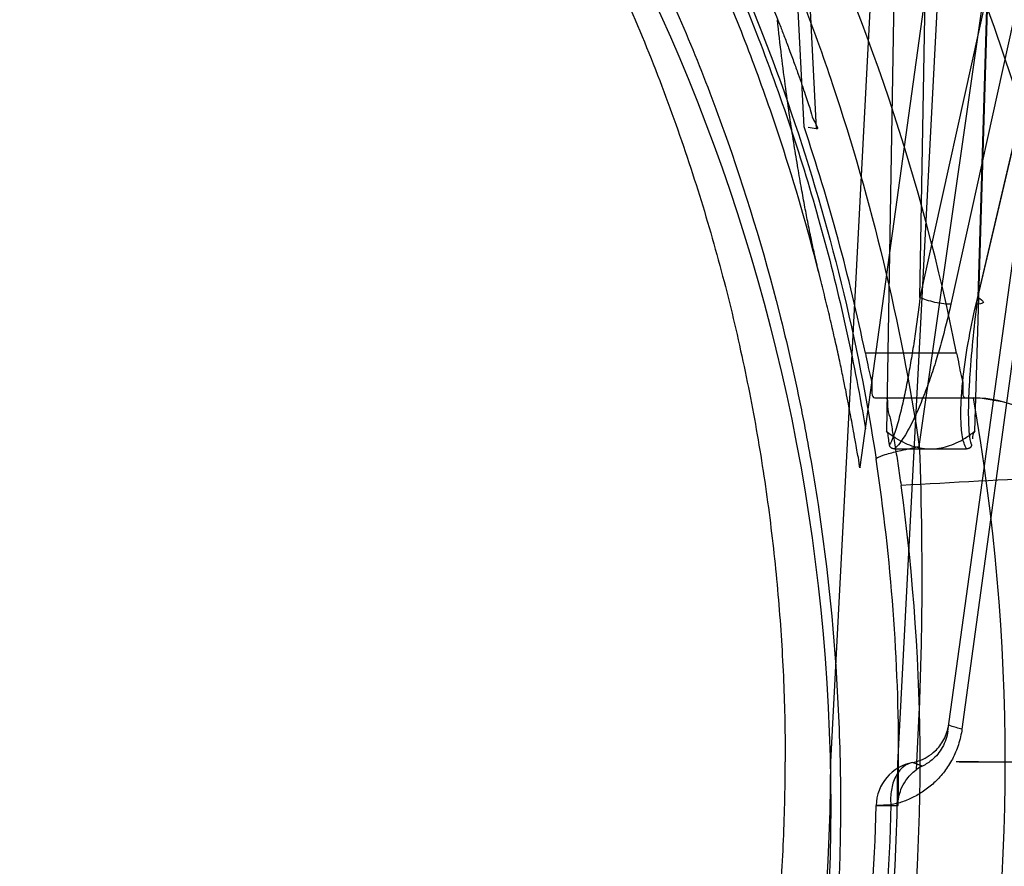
# Model space of a CAD drawing. Header units: millimetres. Extents: x 0 to 297, y 0 to 210.
# Tile 175 of 256: x 56.574 to 56.728, y 159.595 to 159.728. Entities that reach past the tile are written whole.
import ezdxf

# ---------------------------------------------------------------- set-up
doc = ezdxf.new("R2010")
doc.units = ezdxf.units.MM
doc.header["$LTSCALE"] = 16.335
doc.layers.get('0').update_dxf_attribs({"linetype": 'CONTINUOUS'})
for name, color, linetype in [('AXES_REF', 7, 'CONTINUOUS'), ('INTFCLR_1', 7, 'CONTINUOUS'), ('INTFCLR_144815', 7, 'CONTINUOUS')]:
    doc.layers.add(name, color=color, linetype=linetype)

msp = doc.modelspace()

# ---------------------------------------------------------------- linework, layer by layer
at = {"color": 7, "linetype": 'Continuous'}
for radius in [6.787079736, 6.7865, 6.743039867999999]:
    msp.add_circle((57.4637306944, 154.7114647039), radius, dxfattribs=at)
msp.add_arc((57.4637306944, 154.7114647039), 6.72, 278.2771290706, 261.7228709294, dxfattribs=at)
at = {"layer": 'AXES_REF', "color": 9, "linetype": 'Continuous'}
msp.add_circle((57.4637306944, 154.7114647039), 6.191158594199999, dxfattribs=at)
at = {"layer": 'INTFCLR_1', "color": 9, "linetype": 'Continuous'}
msp.add_circle((56.3995349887, 159.6044647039), 0.301, dxfattribs=at)
msp.add_open_spline([(56.268913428, 159.8825744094), (56.2711691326, 159.8836726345), (56.275724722, 159.8858203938), (56.28496613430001, 159.8898961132), (56.3015016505, 159.8964507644), (56.3210392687, 159.9025131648), (56.3385525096, 159.9064965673), (56.34747091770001, 159.9081617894), (56.3526231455, 159.9090191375), (56.3655236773, 159.9109913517), (56.3876191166, 159.9130421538), (56.41372674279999, 159.9127129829), (56.4306051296, 159.9111657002), (56.438397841, 159.9101915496), (56.4435870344, 159.9094730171), (56.4576355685, 159.9072438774), (56.4801717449, 159.9021481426), (56.5019839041, 159.8947930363), (56.51488701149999, 159.8895081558), (56.519528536, 159.8875033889), (56.5263984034, 159.8844325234), (56.5408518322, 159.8774211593), (56.5620262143, 159.8651419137), (56.5817524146, 159.8509934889), (56.5937815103, 159.8409913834), (56.5991776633, 159.8362274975), (56.6027311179, 159.8330147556), (56.6122490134, 159.82409838), (56.626880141, 159.8086951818), (56.6443741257, 159.7864970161), (56.6572094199, 159.7667263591), (56.6652574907, 159.7522365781), (56.6696135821, 159.7437097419), (56.6759122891, 159.7306373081), (56.6843002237, 159.7102580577), (56.6915069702, 159.6866261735), (56.69512110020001, 159.6707686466), (56.6965942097, 159.6632535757), (56.6975268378, 159.6581626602), (56.6998474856, 159.6440124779), (56.70168327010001, 159.6257197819), (56.7021367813, 159.6072900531), (56.70201045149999, 159.597965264), (56.70183449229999, 159.59260188), (56.7012274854, 159.5793143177), (56.6994569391, 159.5621629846), (56.6961689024, 159.5439745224), (56.6941983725, 159.5350157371), (56.69297899, 159.5299299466), (56.6910717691, 159.5223930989), (56.68789505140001, 159.5112989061), (56.68139541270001, 159.4921982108), (56.6736164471, 159.4738105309), (56.6657408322, 159.4583829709), (56.6609675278, 159.4498024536), (56.6535934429, 159.4372566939), (56.6415166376, 159.4192214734), (56.6232694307, 159.3968286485), (56.6080713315, 159.3813967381), (56.5973164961, 159.3717001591), (56.5899455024, 159.3653675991), (56.5766095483, 159.354719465), (56.5563105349, 159.340790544), (56.5390023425, 159.3312626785), (56.5300595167, 159.3269042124)], degree=3, knots=[0, 0, 0, 0, 0.0078493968, 0.0157556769, 0.0315973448, 0.06348082, 0.0796255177, 0.0877696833, 0.09186257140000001, 0.09596636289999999, 0.128600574, 0.1611442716, 0.177500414, 0.1816059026, 0.1857145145, 0.1938901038, 0.2261064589, 0.2578609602, 0.2657731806, 0.2697286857, 0.2736790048, 0.2893160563, 0.3199691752, 0.350131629, 0.3651446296, 0.3688979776, 0.3726519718, 0.3801321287, 0.4097003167, 0.4390100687, 0.4684423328, 0.4833358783, 0.4908515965, 0.498396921, 0.52873346, 0.5596898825, 0.5755734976, 0.5795998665, 0.5836492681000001, 0.5917658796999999, 0.6244614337, 0.6410489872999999, 0.6494251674, 0.6536350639, 0.6578378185, 0.6910418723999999, 0.7074624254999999, 0.7156483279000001, 0.7197377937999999, 0.7238248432, 0.7399718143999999, 0.7558251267, 0.7869322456, 0.802323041, 0.8100025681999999, 0.8176490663, 0.8478512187, 0.8777971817, 0.9079026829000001, 0.9155006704, 0.9231007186, 0.93830313, 0.9688745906, 1, 1, 1, 1], dxfattribs=at)
at = {"layer": 'INTFCLR_144815', "color": 9, "linetype": 'Continuous'}
for p, q in [((56.7144083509, 159.660842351), (56.8413496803, 160.5483959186)), ((56.7188759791, 159.6162597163), (56.7825135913, 160.0774146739)), ((56.7834072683, 159.973071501), (56.7193407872, 159.6831127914)), ((56.7233021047, 159.6831127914), (56.7910698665, 159.973071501)), ((56.7781075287, 159.9719952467), (56.71451664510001, 159.6841890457)), ((56.7235972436, 159.6841890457), (56.7908619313, 159.9719952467)), ((56.71455866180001, 159.9687090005), (56.7092592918, 159.6632201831)), ((56.714516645, 159.6841890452), (56.7194379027, 159.9686173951)), ((56.7230861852, 159.6632201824), (56.7322588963, 159.9687090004)), ((56.7321491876, 159.968617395), (56.7235972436, 159.6841890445)), ((56.7682786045, 159.9626659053), (56.72109292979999, 159.6165900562)), ((56.7051534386, 159.6575858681), (56.74708755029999, 159.9614647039)), ((56.6967357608, 159.7406202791), (56.6982746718, 159.7105744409)), ((56.7202537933, 159.6754795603), (56.7059649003, 159.6754795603)), ((56.7074684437, 159.6684795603), (56.7239536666, 159.6684795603)), ((56.7149255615, 159.6107900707), (56.7133648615, 159.6113459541)), ((56.7099515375, 159.6047090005), (56.7076513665, 159.6046201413)), ((56.7076513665, 159.6046201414), (56.7110914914, 159.6046184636))]:
    msp.add_line(p, q, dxfattribs=at)
at = {"layer": 'INTFCLR_144815', "color": 6, "linetype": 'Continuous'}
for p, q in [((56.7110348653, 159.6111873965), (56.7367292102, 160.1014647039)), ((56.7005349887, 159.6114647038), (56.72402082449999, 160.0596011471)), ((56.6963669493, 159.7109030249), (56.6941946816, 159.7533594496)), ((56.698273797, 159.7105744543), (56.6970018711, 159.7107937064)), ((56.7239536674, 159.6684795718), (56.7277242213, 159.6678423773)), ((56.710546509, 159.6604647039), (56.7217990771, 159.6604647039)), ((56.7236658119, 159.6114647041), (56.7201663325, 159.6114647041)), ((56.7206550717, 159.6114647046), (56.7241545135, 159.6114647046)), ((56.7236658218, 159.6114647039), (56.7422032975, 159.6114647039))]:
    msp.add_line(p, q, dxfattribs=at)
for points in [[(56.71054646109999, 159.660464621), (56.7105035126, 159.6604653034), (56.71046200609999, 159.6604673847), (56.7104219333, 159.6604708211), (56.7103832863, 159.660475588), (56.71034604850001, 159.6604816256), (56.7103101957, 159.6604888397), (56.7102757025, 159.6604971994), (56.7102425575, 159.6605066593), (56.7102107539, 159.660517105), (56.7101802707, 159.6605285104), (56.710151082, 159.6605408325), (56.7101231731, 159.6605539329), (56.71009651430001, 159.6605677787), (56.710071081, 159.6605823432), (56.71004686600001, 159.6605974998), (56.71002382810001, 159.6606132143), (56.7100019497, 159.6606294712), (56.709981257, 159.6606461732), (56.7099617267, 159.6606633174), (56.7099433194, 159.6606808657), (56.7099260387, 159.6606986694), (56.7099098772, 159.6607167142), (56.7098947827, 159.6607349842), (56.7098806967, 159.6607533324), (56.7098676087, 159.6607717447), (56.70985548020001, 159.6607902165), (56.70984422, 159.6608086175), (56.70983381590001, 159.6608269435), (56.709824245, 159.6608451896), (56.7098154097, 159.6608632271), (56.709807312, 159.6608810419), (56.70979992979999, 159.6608986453), (56.7097931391, 159.6609159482), (56.7097869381, 159.6609329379), (56.7097813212, 159.6609496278), (56.709776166, 159.6609659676), (56.7097714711, 159.6609819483), (56.7097672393, 159.660997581), (56.7097633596, 159.6610128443), (56.7097598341, 159.6610277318), (56.7097566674, 159.6610422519), (56.709753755, 159.6610564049), (56.70975107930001, 159.6610701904), (56.7097486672, 159.6610836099), (56.709746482, 159.6610966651), (56.70974451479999, 159.6611093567), (56.7097427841, 159.6611216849), (56.7097412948, 159.6611336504)], [(56.7225982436, 159.6610927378), (56.7225971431, 159.6610861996), (56.7225959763, 159.6610794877), (56.7225947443, 159.6610726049), (56.7225934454, 159.6610655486), (56.722592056, 159.6610583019), (56.72259057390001, 159.6610508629), (56.722589, 159.6610432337), (56.7225873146, 159.661035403), (56.7225855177, 159.6610273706), (56.7225836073, 159.6610191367), (56.7225815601, 159.6610106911), (56.72257937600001, 159.661002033), (56.7225770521, 159.6609931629), (56.7225745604, 159.6609840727), (56.7225718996, 159.6609747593), (56.7225690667, 159.6609652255), (56.7225660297, 159.6609554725), (56.72256278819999, 159.6609455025), (56.7225593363, 159.6609353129), (56.7225556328, 159.6609248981), (56.7225516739, 159.6609142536), (56.7225474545, 159.6609033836), (56.7225429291, 159.6608922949), (56.7225380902, 159.6608809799), (56.722532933, 159.6608694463), (56.7225274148, 159.6608577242), (56.7225215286, 159.6608458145), (56.7225152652, 159.6608337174), (56.7225085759, 159.6608214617), (56.7225014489, 159.6608090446), (56.7224938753, 159.6607964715), (56.7224858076, 159.6607837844), (56.7224772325, 159.6607709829), (56.72246813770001, 159.6607580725), (56.72245847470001, 159.6607451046), (56.7224482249, 159.6607320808), (56.7224373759, 159.660719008), (56.7224258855, 159.6607059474), (56.7224137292, 159.6606929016), (56.7224008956, 159.6606798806), (56.7223873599, 159.6606669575), (56.722373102, 159.6606541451), (56.7223581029, 159.660641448), (56.7223423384, 159.6606289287), (56.7223257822, 159.6606166), (56.72230841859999, 159.6606044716), (56.7222902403, 159.6605926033), (56.7222712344, 159.6605810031), (56.72225137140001, 159.66056969), (56.7222306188, 159.6605587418), (56.7222089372, 159.6605481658), (56.7221863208, 159.6605379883), (56.7221627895, 159.6605283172), (56.7221383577, 159.6605191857), (56.7221129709, 159.6605105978), (56.72208654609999, 159.6605026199), (56.72205903, 159.6604952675), (56.72203042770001, 159.6604885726), (56.7220007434, 159.6604826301), (56.7219699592, 159.6604774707), (56.7219380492, 159.6604731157), (56.7219050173, 159.6604696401), (56.72187086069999, 159.6604670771), (56.7218355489, 159.6604654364), (56.7217990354, 159.6604647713)], [(56.7226041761, 159.6611339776), (56.7226036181, 159.6611285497), (56.7226029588, 159.6611229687), (56.72260219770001, 159.6611172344), (56.7226013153, 159.6611113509), (56.7226003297, 159.6611053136)]]:
    msp.add_lwpolyline(points, dxfattribs=at)
at = {"layer": 'INTFCLR_144815', "color": 9, "linetype": 'Continuous'}
msp.add_circle((56.3995349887, 159.6114647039), 0.3461683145, dxfattribs=at)
at = {"layer": 'INTFCLR_144815', "color": 6, "linetype": 'Continuous'}
for centre, radius, start, end in [((56.3995349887, 159.6114647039), 0.3270450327, 11.2877879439, 25.7133570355), ((56.3995349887, 159.6114647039), 0.3130450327, 11.7996976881, 18.5207825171), ((56.3995349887, 159.6114647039), 0.3283354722, 350.0000000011, 9.9999999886), ((56.7223294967, 159.6474931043), 0.0209938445, 6.364865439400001, 88.4911031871), ((56.3995349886, 159.6114647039), 0.3150000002, 352.1026397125, 7.897360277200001), ((56.3995349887, 159.6114647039), 0.3115, 180.0510065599, 359.9489934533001), ((56.3995349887, 159.6114647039), 0.301, 180, 359.9999999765), ((56.71794118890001, 159.6046003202), 0.006885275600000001, 115.9752019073, 125.9165751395)]:
    msp.add_arc(centre, radius, start, end, dxfattribs=at)
at = {"layer": 'INTFCLR_144815', "color": 9, "linetype": 'Continuous'}
for centre, radius, start, end in [((56.3999373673, 159.6120619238), 0.3112402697, 359.8900553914, 8.643561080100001), ((56.9901757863, 154.5233428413), 5.1389615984, 92.8375147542, 93.1080322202), ((56.3995350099, 159.6114036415), 0.3426683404, 179.9897900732, 0.0102098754), ((56.71464931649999, 159.6044652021), 0.0069996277, 100.5739138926, 178.731640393), ((56.3959844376, 159.6119972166), 0.315193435, 358.6585698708, 359.9031966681)]:
    msp.add_arc(centre, radius, start, end, dxfattribs=at)
for points, knots in [([(56.3995349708, 159.9385495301), (56.4044733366, 159.9385494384), (56.4118306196, 159.9383738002), (56.4215944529, 159.9377926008), (56.435990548, 159.9365971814), (56.4573358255, 159.9335676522), (56.4851720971, 159.9269571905), (56.50769386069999, 159.9193834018), (56.523050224, 159.9130251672), (56.5317250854, 159.9090817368), (56.5445329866, 159.9029040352), (56.5631010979, 159.8926202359), (56.58645746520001, 159.8768161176), (56.6046552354, 159.8620102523), (56.6166955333, 159.8508221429), (56.6233934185, 159.8441743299), (56.633209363, 159.8339939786), (56.6470802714, 159.8179385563), (56.6636852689, 159.7949616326), (56.6746395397, 159.776656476), (56.681308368, 159.7640075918), (56.6856043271, 159.7554100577), (56.6926259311, 159.7401281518), (56.70124025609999, 159.7176236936), (56.7092497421, 159.6896591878), (56.7129634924, 159.6705322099), (56.7144083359, 159.6608423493)], [0, 0, 0, 0, 0.0323899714, 0.0482450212, 0.0641481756, 0.1271321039, 0.1894167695, 0.2515535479, 0.2827426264, 0.2983963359, 0.3140475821, 0.3760051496, 0.4373985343, 0.4987868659, 0.5296594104, 0.5451698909, 0.5606765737, 0.6224102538, 0.6841298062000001, 0.7463992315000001, 0.762125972, 0.7779128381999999, 0.8094313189, 0.8724013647, 0.9357430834, 1, 1, 1, 1]), ([(56.0914272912, 159.6588373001), (56.09284368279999, 159.6681382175), (56.0964971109, 159.6865439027), (56.1030907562, 159.7090247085), (56.1087194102, 159.7243467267), (56.112219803, 159.7329750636), (56.1177026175, 159.7456723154), (56.12690457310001, 159.7641270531), (56.1412217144, 159.7874802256), (56.1547735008, 159.8057931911), (56.1650823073, 159.817967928), (56.1712179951, 159.8247485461), (56.1806085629, 159.8346789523), (56.1954855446, 159.8487817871), (56.2169358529, 159.8658183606), (56.2341411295, 159.8771706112), (56.2460647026, 159.8841227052), (56.2541516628, 159.8885991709), (56.2685487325, 159.8959519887), (56.2898562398, 159.9050957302), (56.3097400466, 159.9115931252), (56.3232834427, 159.9151890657), (56.332435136, 159.9173978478), (56.3485341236, 159.9207061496), (56.37179492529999, 159.9238580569), (56.395248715, 159.9248925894), (56.4116925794, 159.9244983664), (56.4211264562, 159.9239490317), (56.4352146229, 159.9228044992), (56.45609951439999, 159.9199050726), (56.4833404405, 159.9135771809), (56.5053871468, 159.9063249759), (56.5204234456, 159.9002341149), (56.5289147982, 159.8964577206), (56.5414420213, 159.890546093), (56.5596013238, 159.8807079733), (56.5824570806, 159.8655789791), (56.600272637, 159.8513992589), (56.612062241, 159.8406806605), (56.6186172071, 159.8343149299), (56.62821403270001, 159.8245762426), (56.6417762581, 159.8092184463), (56.65802271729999, 159.7872242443), (56.66874668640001, 159.7696909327), (56.6752737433, 159.7575762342), (56.6794747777, 159.7493485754), (56.6863388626, 159.7347294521), (56.6947625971, 159.7131955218), (56.7025969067, 159.6864284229), (56.7062296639, 159.6681138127), (56.7076426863, 159.6588372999)], [0, 0, 0, 0, 0.0318457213, 0.0634185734, 0.0791931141, 0.0870815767, 0.094933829, 0.1260061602, 0.1567815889, 0.1875451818, 0.2030139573, 0.210765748, 0.2184960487, 0.2492749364, 0.2800521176, 0.3111084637, 0.3189436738, 0.3267698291, 0.3423932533, 0.3736478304, 0.40514581, 0.4130942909, 0.4210773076, 0.4370099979, 0.4687094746, 0.5004174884, 0.5163608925, 0.5243692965, 0.5324013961, 0.5642032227, 0.5956284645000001, 0.6269453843, 0.6426486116, 0.6505262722, 0.6583992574, 0.6895346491, 0.72033006, 0.7510658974, 0.7665005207, 0.7742492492, 0.7819920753, 0.8127794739, 0.8435012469, 0.8744409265, 0.8822471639, 0.8900796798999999, 0.905708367, 0.9368993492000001, 0.9682376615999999, 1, 1, 1, 1]), ([(56.69902810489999, 159.6866368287), (56.6973122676, 159.6935675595), (56.6947544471, 159.7025645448), (56.691103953, 159.7135138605), (56.6881596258, 159.7217599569), (56.6826253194, 159.7358437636), (56.6735619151, 159.7552661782), (56.66090060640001, 159.7774414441), (56.6489191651, 159.7949338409), (56.6398029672, 159.8066318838), (56.6343781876, 159.8131670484), (56.626070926, 159.8227660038), (56.6128922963, 159.8365048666), (56.5938381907, 159.8533591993), (56.5785040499, 159.8648177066), (56.5678400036, 159.8719549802), (56.5605700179, 159.8766028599), (56.5475875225, 159.8843375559), (56.5283129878, 159.8942311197), (56.50410482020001, 159.9041751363), (56.48523953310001, 159.9100996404), (56.4723554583, 159.9133936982), (56.4636210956, 159.9154245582), (56.452595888, 159.9176088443), (56.4414698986, 159.9193092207), (56.43252019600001, 159.920375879), (56.4191337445, 159.9216732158), (56.3990302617, 159.9225167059), (56.3722566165, 159.9213039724), (56.3523291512, 159.9186501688), (56.33914757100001, 159.9161564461), (56.3304126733, 159.9143049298), (56.3154200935, 159.9106121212), (56.29456559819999, 159.9040252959), (56.270491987, 159.894105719), (56.2512882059, 159.8842297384), (56.2392614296, 159.8770539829), (56.2337937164, 159.8735939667), (56.2301798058, 159.8712535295), (56.2204356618, 159.8647237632), (56.20513814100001, 159.8532811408), (56.1861313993, 159.8364580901), (56.17151749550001, 159.8212194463), (56.16195406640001, 159.8099370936), (56.15666943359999, 159.8032986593), (56.1489574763, 159.7931916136), (56.13816621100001, 159.7774377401), (56.1254943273, 159.7552409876), (56.1164253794, 159.73580015), (56.1108901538, 159.721706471), (56.1079488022, 159.7134636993), (56.1043065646, 159.7025335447), (56.1017547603, 159.693555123), (56.1000419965, 159.6866371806)], [0, 0, 0, 0, 0.0260933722, 0.0341459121, 0.0421792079, 0.0580898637, 0.08943313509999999, 0.1204101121, 0.1513108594, 0.1668239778, 0.1745963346, 0.1823477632, 0.2132152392, 0.244081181, 0.2752183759, 0.2830803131, 0.2909751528, 0.3067500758, 0.3382935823, 0.3700502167, 0.4022856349, 0.4104553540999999, 0.4186483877, 0.4350547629, 0.4515167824, 0.4597669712, 0.4679907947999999, 0.50066556, 0.5331935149, 0.5658225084, 0.5740275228, 0.5822189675, 0.5984510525, 0.6304407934, 0.6620376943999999, 0.6934977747, 0.7092581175, 0.7132052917, 0.7171442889, 0.7249927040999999, 0.7560706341, 0.7868683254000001, 0.8176571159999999, 0.8331371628, 0.8409068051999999, 0.8486637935, 0.8795968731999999, 0.9106030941, 0.9419732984, 0.957896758, 0.9659251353, 0.9739546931, 1, 1, 1, 1]), ([(56.71451664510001, 159.6841890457), (56.7142754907, 159.6821558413), (56.7138723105, 159.679110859), (56.7132444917, 159.6750704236), (56.7127240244, 159.6720637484), (56.71214556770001, 159.6690910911), (56.7115967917, 159.6666471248), (56.71110144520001, 159.6647311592), (56.71058787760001, 159.6630384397), (56.71017414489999, 159.6618036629), (56.7097412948, 159.6611336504)], [0, 0, 0, 0, 0.2600491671, 0.3900523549, 0.5193179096, 0.6475945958, 0.7746255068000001, 0.8374976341, 0.8986873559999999, 1, 1, 1, 1]), ([(56.7193407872, 159.6831127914), (56.718972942, 159.6831088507), (56.71814090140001, 159.6831714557), (56.7168647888, 159.683395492), (56.71561824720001, 159.6837338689), (56.714843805, 159.6840296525), (56.71451664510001, 159.6841890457)], [0, 0, 0, 0, 0.2218798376, 0.5016588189, 0.7804986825, 1, 1, 1, 1]), ([(56.7226041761, 159.6611339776), (56.7223996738, 159.6616528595), (56.72224587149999, 159.6628682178), (56.7221484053, 159.6645397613), (56.72212928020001, 159.6666429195), (56.7221929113, 159.6690950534), (56.7224150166, 159.6730868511), (56.7228568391, 159.678129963), (56.72333134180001, 159.6821650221), (56.7235972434, 159.6841890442)], [0, 0, 0, 0, 0.07224385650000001, 0.1560258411, 0.217793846, 0.3443796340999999, 0.4738019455, 0.7355703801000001, 1, 1, 1, 1]), ([(56.7235972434, 159.6841890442), (56.7239403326, 159.6840208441), (56.7250666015, 159.6832543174), (56.72369597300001, 159.6831085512), (56.7233021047, 159.6831127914)], [0, 0, 0, 0, 0.4924034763, 1, 1, 1, 1]), ([(56.719340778, 159.6831127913), (56.7188917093, 159.6810803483), (56.7181348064, 159.6780399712), (56.7169515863, 159.6740275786), (56.7159613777, 159.6710305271), (56.71485179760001, 159.6680632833), (56.7137979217, 159.6656294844), (56.7128373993, 159.6637273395), (56.7119024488, 159.6621153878), (56.7111192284, 159.661019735), (56.7105464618, 159.6604646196)], [0, 0, 0, 0, 0.2549595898, 0.3835301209, 0.5123481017, 0.6415063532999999, 0.7714493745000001, 0.8370297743, 0.9022977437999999, 1, 1, 1, 1]), ([(56.72179903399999, 159.6604647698), (56.7214694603, 159.6610346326), (56.721189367, 159.6621520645), (56.720991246, 159.6637316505), (56.7208952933, 159.6656453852), (56.7209496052, 159.6680920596), (56.7212744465, 159.672074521), (56.7220070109, 159.6771062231), (56.722835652, 159.6811068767), (56.7233021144, 159.6831127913)], [0, 0, 0, 0, 0.0860395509, 0.1466243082, 0.2088208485, 0.3360323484, 0.4662794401, 0.7308335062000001, 1, 1, 1, 1]), ([(56.7076426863, 159.6588372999), (56.7075821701, 159.6589922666), (56.7084533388, 159.6593815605), (56.70918249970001, 159.6596192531), (56.7104382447, 159.6599645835), (56.712100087, 159.6603663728), (56.7134609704, 159.6606540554), (56.71440833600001, 159.6608423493)], [0, 0, 0, 0, 0.0700793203, 0.2702339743, 0.4183258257, 0.5931241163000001, 1, 1, 1, 1]), ([(56.71440827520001, 159.6608423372), (56.7147513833, 159.6515586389), (56.71495723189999, 159.6375886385), (56.7144572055, 159.620699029), (56.714075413, 159.6131031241), (56.71390272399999, 159.6101760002)], [0, 0, 0, 0, 0.5498636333, 0.8264465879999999, 1, 1, 1, 1]), ([(56.7210929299, 159.6165900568), (56.7209792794, 159.6157558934), (56.72069828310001, 159.6145251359), (56.7201194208, 159.6129746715), (56.71944227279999, 159.6115466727), (56.71861187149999, 159.6102433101), (56.7176602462, 159.6090875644), (56.7166730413, 159.6080631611), (56.7153421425, 159.6069624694), (56.7136186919, 159.6059210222), (56.71181770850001, 159.6051584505), (56.71057512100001, 159.6048306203), (56.7099515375, 159.6047090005)], [0, 0, 0, 0, 0.1453641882, 0.2164692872, 0.2855073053, 0.4179742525, 0.4819063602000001, 0.5437967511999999, 0.6634088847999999, 0.7789183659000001, 0.8902982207, 1, 1, 1, 1]), ([(56.7133648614, 159.6113459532), (56.7136818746, 159.6114069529), (56.7144741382, 159.6116201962), (56.7156950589, 159.6121877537), (56.71680842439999, 159.613023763), (56.7176611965, 159.6139733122), (56.7182888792, 159.6149533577), (56.71877024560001, 159.6160735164), (56.71896228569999, 159.6168851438), (56.7190199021, 159.6173026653)], [0, 0, 0, 0, 0.1106671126, 0.2802485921, 0.4583544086, 0.5838679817, 0.715987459, 0.8555154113, 1, 1, 1, 1]), ([(56.7210929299, 159.6165900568), (56.7207973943, 159.6166553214), (56.7201563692, 159.6167981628), (56.7195913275, 159.6169999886), (56.7190035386, 159.6171840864), (56.7190199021, 159.6173026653)], [0, 0, 0, 0, 0.4101548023, 0.8377808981, 1, 1, 1, 1]), ([(56.7133648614, 159.6113459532), (56.7128386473, 159.6112497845), (56.71172710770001, 159.6107066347), (56.7105558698, 159.6091104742), (56.7099317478, 159.6070099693), (56.70989126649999, 159.6054775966), (56.7099515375, 159.6047090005)], [0, 0, 0, 0, 0.1984692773, 0.4371861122, 0.7139604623, 1, 1, 1, 1]), ([(56.4229768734, 159.3022379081), (56.4327607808, 159.302988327), (56.4521798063, 159.305419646), (56.4736492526, 159.3102254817), (56.4876655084, 159.3142503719), (56.4969002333, 159.3171411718), (56.512670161, 159.3226982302), (56.5343787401, 159.3320978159), (56.5590612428, 159.345596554), (56.576486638, 159.3572976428), (56.5876142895, 159.3657213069), (56.5949059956, 159.3715059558), (56.6072429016, 159.3819948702), (56.623779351, 159.3980941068), (56.6387967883, 159.4155872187), (56.6484673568, 159.4285092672), (56.6537732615, 159.4361194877), (56.6615118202, 159.4477692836), (56.67217069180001, 159.4659634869), (56.6821751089, 159.4872390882), (56.6881819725, 159.5026604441), (56.6913458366, 159.5116894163), (56.6958133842, 159.5254503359), (56.70132957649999, 159.5465320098), (56.7060694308, 159.575332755), (56.70742887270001, 159.5948142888), (56.7076513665, 159.6046201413)], [0, 0, 0, 0, 0.0646712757, 0.128756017, 0.144762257, 0.1607751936, 0.1925243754, 0.2549242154, 0.3164399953, 0.3776942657, 0.3930416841, 0.4084179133, 0.439031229, 0.4997315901, 0.5603068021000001, 0.5907642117, 0.6060722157, 0.6214442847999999, 0.6829352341, 0.7448362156, 0.7761705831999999, 0.791975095, 0.8078842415, 0.8715193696, 0.935356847, 1, 1, 1, 1]), ([(56.7099515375, 159.6047090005), (56.70972488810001, 159.5946809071), (56.7083483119, 159.5747607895), (56.7035617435, 159.5453098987), (56.6979961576, 159.5237466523), (56.6934892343, 159.5096697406), (56.6902987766, 159.500437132), (56.6842425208, 159.4846730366), (56.6741593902, 159.462923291), (56.6634148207, 159.4443083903), (56.65560906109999, 159.4323915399), (56.6502637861, 159.4246099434), (56.6405224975, 159.4114033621), (56.6253965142, 159.393521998), (56.6087316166, 159.3770533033), (56.5962954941, 159.3663245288), (56.5889499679, 159.3604074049), (56.5777446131, 159.3518013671), (56.5602029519, 159.3398396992), (56.5353416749, 159.3260368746), (56.5134709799, 159.3164238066), (56.49758357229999, 159.3107395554), (56.4882822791, 159.3077849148), (56.4741715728, 159.3036700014), (56.4525543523, 159.2987589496), (56.43299405, 159.2962682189), (56.4231402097, 159.2955032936)], [0, 0, 0, 0, 0.065112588, 0.129394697, 0.1934385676, 0.2094427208, 0.2253383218, 0.256842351, 0.3190311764, 0.3807412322, 0.3961553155, 0.411501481, 0.442018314, 0.5026504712, 0.5633236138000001, 0.5938905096, 0.609235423, 0.6245466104, 0.6856021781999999, 0.7468424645, 0.8088893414, 0.8404348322, 0.8563390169, 0.8722339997, 0.9358427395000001, 1, 1, 1, 1])]:
    msp.add_open_spline(points, degree=3, knots=knots, dxfattribs=at)
at = {"layer": 'INTFCLR_144815', "color": 6, "linetype": 'Continuous'}
for points, knots in [([(56.3995349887, 159.9238706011), (56.4045649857, 159.9238706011), (56.4146168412, 159.9236254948), (56.4296675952, 159.922523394), (56.444645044, 159.9206896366), (56.4595601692, 159.9181202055), (56.4744019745, 159.9148090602), (56.4891684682, 159.9107416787), (56.5038334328, 159.9059079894), (56.5183741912, 159.9002949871), (56.5323234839, 159.8940834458), (56.5450655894, 159.887648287), (56.5561523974, 159.8814283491), (56.5656507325, 159.8756127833), (56.5738561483, 159.8702026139), (56.5809827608, 159.8651946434), (56.5872020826, 159.8605745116), (56.59264316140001, 159.8563309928), (56.5974176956, 159.8524443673), (56.60162247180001, 159.8488889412), (56.6053252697, 159.8456503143), (56.6085867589, 159.8427108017), (56.6114664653, 159.8400452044), (56.6140253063, 159.8376194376), (56.6163102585, 159.8354063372), (56.6183628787, 159.8333793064), (56.6202099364, 159.8315228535), (56.6219621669, 159.8297332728), (56.62376225, 159.8278656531), (56.62575851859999, 159.8257581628), (56.6280036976, 159.8233402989), (56.63051741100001, 159.8205713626), (56.63328511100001, 159.8174436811), (56.63612590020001, 159.8141404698), (56.6390011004, 159.8106994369), (56.6419330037, 159.8070876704), (56.6451154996, 159.8030402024), (56.64861460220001, 159.7984270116), (56.6524785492, 159.7931194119), (56.6567286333, 159.7869986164), (56.6613819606, 159.7799203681), (56.6664290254, 159.7717398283), (56.6718693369, 159.7622407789), (56.6776806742, 159.7511572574), (56.6837506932, 159.738273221), (56.6896442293, 159.724012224), (56.6949704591, 159.7089937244), (56.6994851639, 159.6938740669), (56.70318609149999, 159.678764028), (56.7051407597, 159.6686555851), (56.7059868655, 159.6636253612)], [0, 0, 0, 0, 0.0345251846, 0.0689826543, 0.1035440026, 0.138054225, 0.1728250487, 0.2078784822, 0.2431411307, 0.2787664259, 0.3148172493, 0.347905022, 0.3767116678, 0.4020494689, 0.4243335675, 0.4441618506, 0.4618276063, 0.4775066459, 0.4915200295, 0.5040819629, 0.5153003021, 0.5252839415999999, 0.5342179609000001, 0.5422336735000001, 0.5494847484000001, 0.5560515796, 0.5620342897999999, 0.5674595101, 0.5732424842, 0.5798382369, 0.5873840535, 0.5958895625, 0.6055067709, 0.6160496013, 0.6257925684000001, 0.6362843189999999, 0.6479789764, 0.6611317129, 0.67602449, 0.693037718, 0.7122740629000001, 0.7341600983, 0.7590040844, 0.7873951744, 0.8200362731, 0.8567275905, 0.8932629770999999, 0.9293648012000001, 0.9649882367, 1, 1, 1, 1]), ([(56.3995349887, 159.9074717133), (56.4039977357, 159.9074717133), (56.4129337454, 159.9072671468), (56.42633042, 159.9063451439), (56.4397233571, 159.9048025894), (56.4531088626, 159.9026307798), (56.46648220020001, 159.8998175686), (56.4798354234, 159.8963478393), (56.4931568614, 159.8922039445), (56.50643106, 159.8873660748), (56.5196374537, 159.8818130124), (56.5327496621, 159.8755231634), (56.5457340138, 159.8684760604), (56.5585489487, 159.86065416), (56.5711432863, 159.8520457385), (56.5834573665, 159.8426470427), (56.5954204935, 159.8324674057), (56.60695290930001, 159.8215330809), (56.6179682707, 159.8098910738), (56.6283781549, 159.7976111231), (56.6380983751, 159.7847853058), (56.64705489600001, 159.771525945), (56.6551916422, 159.7579572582), (56.6624760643, 159.7442039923), (56.66889994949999, 159.730382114), (56.6744779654, 159.7165878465), (56.6792421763, 159.7028941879), (56.6832356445, 159.6893491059), (56.6865063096, 159.6759775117), (56.689101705, 159.6627855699), (56.6910653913, 159.6497639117), (56.6924345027, 159.6368905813), (56.6932376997, 159.6241412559), (56.6934100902, 159.6156763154), (56.6934067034, 159.6114647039)], [0, 0, 0, 0, 0.0288942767, 0.0578478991, 0.0869136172, 0.1161495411, 0.1456150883, 0.17536286, 0.2054436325, 0.2359079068, 0.2668019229, 0.2981636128, 0.3300272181, 0.3624129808, 0.3953267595, 0.4287535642, 0.4626639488, 0.496980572, 0.5315970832, 0.5663822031, 0.6011593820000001, 0.6357401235, 0.6699302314, 0.7035466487, 0.7364587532, 0.7685700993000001, 0.7998436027, 0.8302944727, 0.8599662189, 0.8889391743, 0.9173142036, 0.9452012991, 0.9727317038, 1, 1, 1, 1]), ([(56.6822167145, 159.7504468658), (56.68270309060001, 159.7494576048), (56.6836136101, 159.7475786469), (56.6848799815, 159.7448958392), (56.6859880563, 159.7424879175), (56.6869792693, 159.7402885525), (56.68793507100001, 159.738119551), (56.6888767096, 159.7359391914), (56.6897794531, 159.7338006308), (56.6905808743, 159.7318642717), (56.6912750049, 159.7301513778), (56.6919130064, 159.7285493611), (56.6925496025, 159.7269279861), (56.69323018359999, 159.7251606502), (56.6939651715, 159.7232116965), (56.69470926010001, 159.7211951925), (56.6954055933, 159.7192605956), (56.6960066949, 159.7175482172), (56.6965268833, 159.7160548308), (56.69693890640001, 159.7147920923), (56.6974569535, 159.7133874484), (56.6975094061, 159.7123770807), (56.69875857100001, 159.7104914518), (56.6982746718, 159.7105744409)], [0, 0, 0, 0, 0.0768591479, 0.1455731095, 0.2068401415, 0.261665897, 0.3137699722, 0.3720984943, 0.4272549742, 0.4756141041, 0.518211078, 0.5561143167, 0.5958418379, 0.6396574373, 0.688157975, 0.7410630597, 0.7895372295, 0.83144707, 0.8677944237, 0.89919653, 0.9258339, 0.9657688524, 1, 1, 1, 1]), ([(56.69902796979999, 159.6866370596), (56.6987309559, 159.6878009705), (56.6982032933, 159.6900090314), (56.697517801, 159.6931560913), (56.69693888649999, 159.6960040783), (56.6964057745, 159.6987811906), (56.6958709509, 159.7017167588), (56.6953052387, 159.7049846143), (56.6947197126, 159.7086057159), (56.6941037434, 159.7126193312), (56.6934649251, 159.7171151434), (56.6928012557, 159.7221910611), (56.6923839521, 159.7257867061), (56.6921751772, 159.7276954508)], [0, 0, 0, 0, 0.0865128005, 0.1634828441, 0.2319623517, 0.2958179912, 0.3671431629, 0.4468634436, 0.5346697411, 0.6313231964, 0.7393098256, 0.8617097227, 1, 1, 1, 1]), ([(56.7051534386, 159.657585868), (56.7051023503, 159.6572156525), (56.7048903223, 159.6591469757), (56.7046992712, 159.659878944), (56.7044203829, 159.6615662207), (56.704155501, 159.6630009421), (56.7038776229, 159.6645222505), (56.7036119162, 159.6659409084), (56.7032952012, 159.6675970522), (56.7029167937, 159.6695220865), (56.702462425, 159.6717621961), (56.7019224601, 159.674329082), (56.7012974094, 159.67718199), (56.7005981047, 159.6802387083), (56.6998391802, 159.6834128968), (56.6993035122, 159.6855573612), (56.6990279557, 159.6866370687)], [0, 0, 0, 0, 0.037752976, 0.0819989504, 0.1283660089, 0.1936833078, 0.2351071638, 0.2834727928, 0.3397886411, 0.4053375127, 0.4816912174, 0.5706758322, 0.6703162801, 0.7767181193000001, 0.8874336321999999, 1, 1, 1, 1]), ([(56.7059649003, 159.6754795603), (56.706092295, 159.6748697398), (56.7063519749, 159.6737131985), (56.7066351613, 159.6719748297), (56.7072039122, 159.6705237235), (56.70677630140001, 159.6684795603), (56.7074684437, 159.6684795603)], [0, 0, 0, 0, 0.2610259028, 0.5033508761, 0.7099977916, 1, 1, 1, 1]), ([(56.7202537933, 159.6754795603), (56.7203754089, 159.674870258), (56.7206242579, 159.6737144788), (56.7208921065, 159.6719769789), (56.72144777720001, 159.6705255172), (56.7210042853, 159.6684795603), (56.7216959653, 159.6684795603)], [0, 0, 0, 0, 0.26078817, 0.502999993, 0.7096798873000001, 1, 1, 1, 1]), ([(56.7090873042, 159.6684795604), (56.70955105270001, 159.6684795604), (56.7092897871, 159.6668058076), (56.7098802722, 159.6654316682), (56.7101152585, 159.6636384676), (56.7104111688, 159.6620683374), (56.7106368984, 159.6607200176), (56.71087024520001, 159.659298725), (56.7111018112, 159.657815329), (56.7113294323, 159.6562912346), (56.7114756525, 159.6552630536), (56.711547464, 159.6547453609)], [0, 0, 0, 0, 0.09966018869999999, 0.2181917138, 0.3758816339, 0.4670527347, 0.565111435, 0.6688194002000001, 0.7768260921, 0.8876818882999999, 1, 1, 1, 1]), ([(56.7097412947, 159.661133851), (56.7096949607, 159.6614942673), (56.7095448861, 159.6621535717), (56.7095349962, 159.6630003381), (56.7092593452, 159.6632201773)], [0, 0, 0, 0, 0.5075438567, 1, 1, 1, 1]), ([(56.7188759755, 159.61625969), (56.71881521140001, 159.615819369), (56.7186038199, 159.6149376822), (56.7180650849, 159.61371402), (56.7173254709, 159.6126332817), (56.71630722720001, 159.6116119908), (56.7154568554, 159.611048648), (56.7149255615, 159.6107900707)], [0, 0, 0, 0, 0.1902005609, 0.3853731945, 0.5690912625, 0.7471617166, 1, 1, 1, 1]), ([(56.3995349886, 159.3158183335), (56.4018826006, 159.3158183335), (56.4065792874, 159.3158749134), (56.4136232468, 159.3161296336), (56.420666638, 159.3165546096), (56.4277090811, 159.3171505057), (56.43475011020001, 159.3179182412), (56.4417892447, 159.3188590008), (56.44882573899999, 159.3199742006), (56.4558588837, 159.3212655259), (56.46288756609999, 159.3227348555), (56.46991070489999, 159.3243843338), (56.4769266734, 159.3262162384), (56.4839338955, 159.3282331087), (56.4909301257, 159.3304375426), (56.4979131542, 159.3328323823), (56.5048799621, 159.335420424), (56.51182753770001, 159.3382046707), (56.5187519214, 159.3411879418), (56.5256490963, 159.3443731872), (56.5325140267, 159.3477630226), (56.5393415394, 159.351360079), (56.54612546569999, 159.3551665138), (56.5528591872, 159.3591842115), (56.5595351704, 159.3634144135), (56.566145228, 159.3678577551), (56.5726803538, 159.3725140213), (56.579130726, 159.3773819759), (56.5854857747, 159.3824592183), (56.5917342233, 159.387742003), (56.5978641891, 159.3932250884), (56.6038632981, 159.3989015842), (56.609718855, 159.4047628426), (56.6154180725, 159.4107984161), (56.6209483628, 159.4169961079), (56.6262976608, 159.4233421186), (56.6314546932, 159.4298212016), (56.6364092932, 159.4364169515), (56.6411526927, 159.4431121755), (56.64567777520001, 159.4498893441), (56.6499793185, 159.4567311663), (56.654053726, 159.4636204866), (56.6578988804, 159.4705402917), (56.6615140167, 159.4774736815), (56.6649006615, 159.4844060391), (56.6680626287, 159.4913260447), (56.67100570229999, 159.498226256), (56.6737365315, 159.5051016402), (56.6762621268, 159.5119489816), (56.6785894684, 159.5187662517), (56.6807253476, 159.5255523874), (56.68267621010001, 159.5323069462), (56.6844480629, 159.5390298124), (56.6860464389, 159.5457209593), (56.687476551, 159.5523809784), (56.6887433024, 159.5590113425), (56.6898513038, 159.5656149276), (56.6908046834, 159.5721955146), (56.6916070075, 159.5787577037), (56.6922611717, 159.5853063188), (56.6927694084, 159.5918464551), (56.6931332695, 159.5983833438), (56.6933536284, 159.6049223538), (56.6934049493, 159.6092834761), (56.6934067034, 159.6114647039)], [0, 0, 0, 0, 0.0152115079, 0.0304312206, 0.0456674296, 0.060928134, 0.076221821, 0.0915561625, 0.1069396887, 0.1223797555, 0.1378850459, 0.1534623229, 0.169120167, 0.1848647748, 0.2007045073, 0.2166448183, 0.2326936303, 0.2488553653, 0.2651371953, 0.2815421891, 0.2980761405, 0.3147407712, 0.3315399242, 0.3484738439, 0.3655424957, 0.3827441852, 0.4000751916, 0.4175297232, 0.4350996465, 0.4527744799, 0.4705409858, 0.4883832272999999, 0.5062825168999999, 0.524217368, 0.5421640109, 0.5600969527, 0.5779894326, 0.5958136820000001, 0.6135422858, 0.6311489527, 0.6486090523, 0.6659016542, 0.6830048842, 0.6998975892, 0.7165613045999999, 0.7329915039, 0.7491899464, 0.7651635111, 0.7809214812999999, 0.7964748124, 0.8118350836, 0.8270148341, 0.8420260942, 0.856879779, 0.8715864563, 0.8861599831, 0.9006149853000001, 0.9149693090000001, 0.9292409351, 0.9434482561, 0.9576092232, 0.9717425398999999, 0.9858665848, 1, 1, 1, 1]), ([(56.7110914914, 159.6046184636), (56.7110907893, 159.6050639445), (56.71117022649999, 159.6059080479), (56.7115493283, 159.6072415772), (56.7123440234, 159.6087651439), (56.7132790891, 159.609725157), (56.71390224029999, 159.6101765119)], [0, 0, 0, 0, 0.2072518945, 0.3915075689, 0.642032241, 1, 1, 1, 1])]:
    msp.add_open_spline(points, degree=3, knots=knots, dxfattribs=at)
at = {"layer": 'INTFCLR_144815', "color": 7, "linetype": 'Continuous'}
for points, knots in [([(56.7092593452, 159.6632201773), (56.7097385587, 159.6628412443), (56.7106777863, 159.6621626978), (56.7121236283, 159.6613720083), (56.7135128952, 159.6608372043), (56.7148546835, 159.6605321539), (56.7157400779, 159.6604633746), (56.71617279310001, 159.6604647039)], [0, 0, 0, 0, 0.2417173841, 0.4573383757, 0.6502232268, 0.8287934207, 1, 1, 1, 1]), ([(56.71617279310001, 159.6604647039), (56.7166133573, 159.6604641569), (56.71750960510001, 159.660533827), (56.7188591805, 159.6608454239), (56.72023984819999, 159.6613812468), (56.7216755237, 159.6621678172), (56.7226067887, 159.6628421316), (56.723086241, 159.6632201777)], [0, 0, 0, 0, 0.1743111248, 0.3540445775, 0.546171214, 0.7584262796, 1, 1, 1, 1]), ([(56.71617279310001, 159.6604647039), (56.71661325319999, 159.6604641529), (56.7175093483, 159.6605338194), (56.7188587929, 159.6608453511), (56.7202394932, 159.6613811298), (56.7216753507, 159.6621676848), (56.7226066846, 159.6628421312), (56.7230862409, 159.6632201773)], [0, 0, 0, 0, 0.1742703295, 0.3539854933, 0.5461169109, 0.7583934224, 1, 1, 1, 1])]:
    msp.add_open_spline(points, degree=3, knots=knots, dxfattribs=at)
at = {"layer": 'INTFCLR_144815', "color": 6, "linetype": 'Continuous'}
msp.add_open_spline([(56.7230862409, 159.6632201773), (56.7227639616, 159.6629631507), (56.72278826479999, 159.6624430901), (56.72273570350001, 159.6620342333)], degree=3, dxfattribs=at)

doc.saveas('drawing.dxf')
